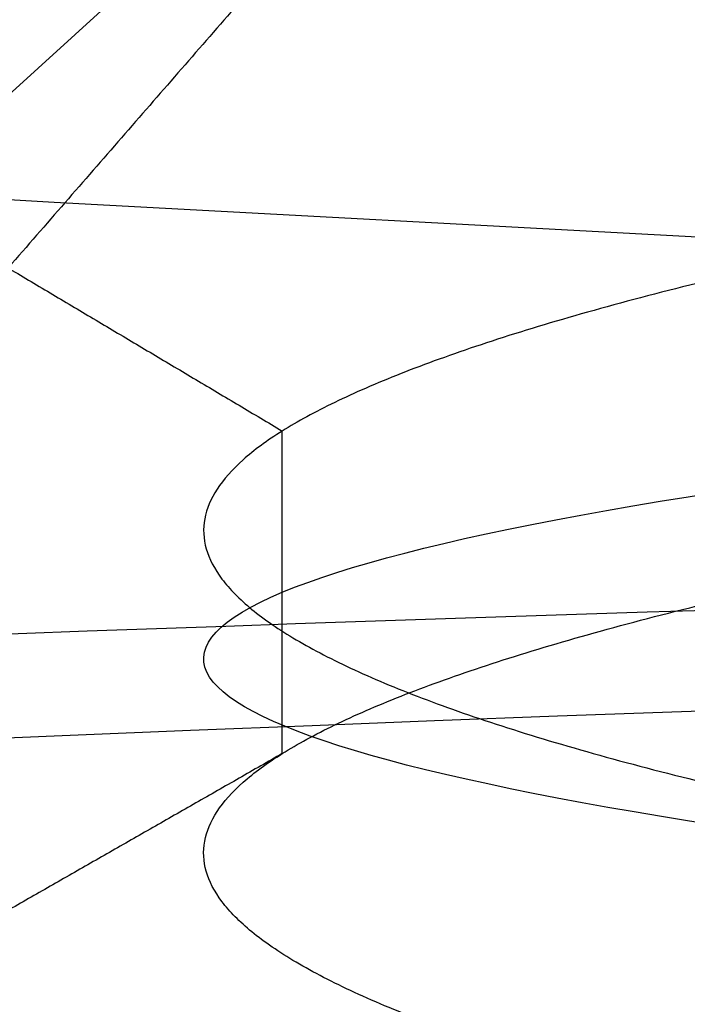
# Model space of a CAD drawing. Header units: millimetres. Extents: x -203 to 203, y 78 to 485.
# Tile 35 of 256: x -4.642 to -4.126, y 201.437 to 202.199. Entities that reach past the tile are written whole.
import ezdxf

# ---------------------------------------------------------------- set-up
doc = ezdxf.new("R2010")
doc.units = ezdxf.units.MM
doc.layers.add('Layer 01', color=18, linetype='Continuous', true_color=0x000000)

# ---------------------------------------------------------------- blocks, each defined once
blk = doc.blocks.new('10CP311BZ')
at = {"layer": 'Layer 01'}
for p, q in [((-4.5, 11.525), (-4.5, 11.275)), ((-2.61078, 9.84157, 9.23665), (-3.83201, 10.95722, 9.23665))]:
    blk.add_line(p, q, dxfattribs=at)
at = {"layer": 'Layer 01', "extrusion": (0, 1, 0)}
blk.add_arc((0, 0, 12), 10, 270, 90, dxfattribs=at)
at = {"layer": 'Layer 01', "extrusion": (0, -1, 0)}
for centre, radius, start, end in [((0, 0, -12), 9, 90, 270), ((0, 0, -11.4), 4.5, 135, 225)]:
    blk.add_arc(centre, radius, start, end, dxfattribs=at)
at = {"layer": 'Layer 01'}
for points in [[(-4.5, 11.525), (-4.77063, 11.68125), (-5.04127, 11.8375)], [(-5.04127, 10.9625), (-4.77063, 11.11875), (-4.5, 11.275)], [(-2.20181, 9.3939, 9.41873), (-2.96657, 10.23103, 9.07824), (-3.73133, 11.06816, 8.73775)]]:
    blk.add_open_spline(points, degree=2, dxfattribs=at)
for points, knots in [([(0, 11.775, 4.5), (-1.86396, 11.7125, 4.5), (-3.18198, 11.65, 3.18198), (-4.5, 11.5875, 1.86396), (-4.5, 11.525), (-4.5, 11.4625, -1.86396), (-3.18198, 11.4, -3.18198), (-1.86396, 11.3375, -4.5), (0, 11.275, -4.5)], [0, 0, 0, 3.730017, 3.730017, 7.460034, 7.460034, 11.190051, 11.190051, 14.920069, 14.920069, 14.920069]), ([(0, 11.025, -4.5), (-1.86396, 11.0875, -4.5), (-3.18198, 11.15, -3.18198), (-4.5, 11.2125, -1.86396), (-4.5, 11.275), (-4.5, 11.3375, 1.86396), (-3.18198, 11.4, 3.18198), (-1.86396, 11.4625, 4.5), (0, 11.52495, 4.5)], [-14.920065, -14.920065, -14.920065, -11.190048, -11.190048, -7.460031, -7.460031, -3.730014, -3.730014, 0, 0, 0])]:
    blk.add_rational_spline(points, [1, 0.923879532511, 1, 0.923879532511, 1, 0.923879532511, 1, 0.923879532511, 1], degree=2, knots=knots, dxfattribs=at)
at = {"layer": 'Layer 01', "extrusion": (0.645974, 0.707107, 0.287606)}
blk.add_rational_spline([(-3.93427, 11.06816, 9.19356), (-3.41746, 10.50607, 9.41472), (-2.88387, 9.94666, 9.59163), (-2.33729, 9.3939, 9.72302)], [1, 0.997636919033, 0.997636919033, 1], degree=3, dxfattribs=at)
at = {"layer": 'Layer 01'}
blk.add_open_spline([(0, 10.775, 4.5), (-0.19756, 10.76838, 4.5), (-0.44392, 10.75987, 4.48773), (-1.02533, 10.73902, 4.39153), (-1.36067, 10.7267, 4.30723), (-2.08497, 10.69824, 4.00706), (-2.38042, 10.68597, 3.83019), (-2.85929, 10.66514, 3.48729), (-3.04252, 10.65661, 3.32148), (-3.32227, 10.64335, 3.04165), (-3.4874, 10.63485, 2.85913), (-3.83008, 10.61404, 2.38057), (-4.00734, 10.60173, 2.08431), (-4.30699, 10.57332, 1.36123), (-4.39131, 10.56101, 1.02618), (-4.48757, 10.54018, 0.44538), (-4.49992, 10.53167, 0.19895), (-4.50008, 10.51844, -0.19547), (-4.48776, 10.50988, -0.44349), (-4.39171, 10.48905, -1.02449), (-4.30763, 10.47676, -1.35903), (-4.00899, 10.4484, -2.08101), (-3.8309, 10.43602, -2.37929), (-3.48784, 10.41517, -2.85864), (-3.32214, 10.40665, -3.04176), (-3.04321, 10.39342, -3.32082), (-2.85948, 10.38487, -3.48716), (-2.38021, 10.36402, -3.83033), (-2.08363, 10.3517, -4.00772), (-1.36002, 10.32328, -4.3074), (-1.025, 10.31096, -4.39159), (-0.44394, 10.29013, -4.48772), (-0.19737, 10.28162, -4.5), (0, 10.275, -4.5)], degree=3, knots=[0, 0, 0, 0, 0.885809, 0.885809, 1.771619, 1.771619, 2.657428, 2.657428, 3.543237, 3.543237, 4.429047, 4.429047, 5.314856, 5.314856, 6.200665, 6.200665, 7.086475, 7.086475, 7.972284, 7.972284, 8.858093, 8.858093, 9.743903, 9.743903, 10.629712, 10.629712, 11.515521, 11.515521, 12.40133, 12.40133, 13.28714, 13.28714, 14.172949, 14.172949, 14.172949, 14.172949], dxfattribs=at)
blk = doc.blocks.new('10CT311AB')
at = {"layer": 'Layer 01', "extrusion": (0, 1, 0)}
blk.add_arc((0, 0, 480), 79.7905, 270, 90, dxfattribs=at)
blk = doc.blocks.new('CT311ABINT')
at = {"layer": 'Layer 01'}
blk.add_blockref('10CT311AB', (0, 0), dxfattribs=at)
at = {"layer": 'Layer 01', "extrusion": (-0.163786, -0.984093, 0.068814), "rotation": 0.6561814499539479}
blk.add_blockref('10CP311BZ', (-41.932, 85.8147, -246.62398), dxfattribs=at)

msp = doc.modelspace()

# ---------------------------------------------------------------- block references
at = {"layer": 'Layer 01', "extrusion": (0, -1, 0)}
msp.add_blockref('CT311ABINT', (0, -17.71698, -281.71698), dxfattribs=at)

doc.saveas('drawing.dxf')
